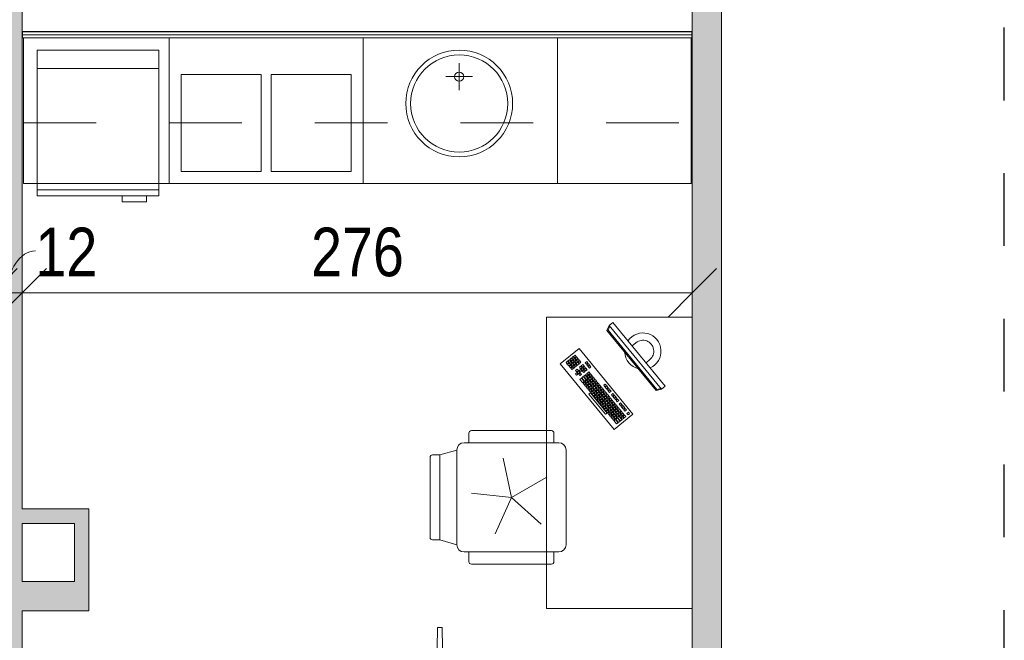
# Model space of a CAD drawing. Header units: centimetres. Extents: x -1631 to 1829, y -257 to 3158.
# Tile 108 of 129: x 8 to 414, y 1989 to 2245. Entities that reach past the tile are written whole.
import ezdxf

# ---------------------------------------------------------------- set-up
doc = ezdxf.new("R2010")
doc.units = ezdxf.units.CM
doc.linetypes.add('Dash', pattern=[60, 30, -30])
for name, color, linetype, lineweight in [('A-ANNO-DIMS', 211, 'Continuous', 13), ('A-ANNO-DIMS-100', 211, 'Continuous', 13), ('A-DETL', 90, 'Continuous', 9), ('A-WALL', 113, 'Continuous', 13), ('A-WALL-FNSH', 113, 'Continuous', 13), ('I-FURN', 30, 'Continuous', 9), ('P-SANR-FIXT', 6, 'Continuous', 9), ('Q-SPCQ', 91, 'Continuous', 9)]:
    doc.layers.add(name, color=color, linetype=linetype, lineweight=lineweight)
doc.layers.add('A-WALL-PATT', color=111, linetype='Continuous', lineweight=13, plot=False)
doc.styles.add('Arial Narrow_5', font='ARIALN.TTF', dxfattribs={"height": 20})
doc.dimstyles.new('Diagonal_1_100__0__wewnętrzne', dxfattribs={"dimscale": 30.48, "dimtxt": 20.468619, "dimasz": 0.656168, "dimexe": 0.164042, "dimexo": 0.0625, "dimgap": 0.032808, "dimtad": 1, "dimdec": 0, "dimdsep": 46, "dimtxsty": 'Arial Narrow_5', "dimblk1": 'OBLIQUE', "dimblk2": 'OBLIQUE', "dimsah": 1, "dimcen": 0.09, "dimazin": 0, "dimtfac": 1, "dimtdec": 4, "dimtix": 1, "dimtmove": 0, "dimatfit": 3, "dimfxl": 0.164042, "dimfxlon": 1, "dimtvp": 1, "dimtolj": 1, "dimtzin": 0, "dimarcsym": 2})
doc.dimstyles.new('Diagonal_1_100__0__wewnętrzne_1', dxfattribs={"dimscale": 30.48, "dimtxt": 20.468619, "dimasz": 0.656168, "dimexe": 0.164042, "dimexo": 0.0625, "dimgap": 0.032808, "dimtad": 1, "dimdec": 0, "dimdsep": 46, "dimtxsty": 'Arial Narrow_5', "dimblk1": 'OBLIQUE', "dimblk2": 'OBLIQUE', "dimsah": 1, "dimcen": 0.09, "dimazin": 0, "dimtfac": 1, "dimtdec": 4, "dimtix": 1, "dimtmove": 1, "dimatfit": 3, "dimfxl": 0.164042, "dimfxlon": 1, "dimtvp": 1, "dimtolj": 1, "dimtzin": 0, "dimarcsym": 2})

# ---------------------------------------------------------------- blocks, each defined once
blk = doc.blocks.new('Blat - Blat-2328142-6_piętro IV __13_80 m_ - stan projektowany')
at = {"layer": 'I-FURN'}
for p, q in [((0, 60), (0, 0)), ((275, 0), (275, 60)), ((0, 0), (275, 0))]:
    blk.add_line(p, q, dxfattribs=at)
blk = doc.blocks.new('Blat - Blat-2328143-6_piętro IV __13_80 m_ - stan projektowany')
at = {"layer": 'I-FURN', "linetype": 'Dash'}
for p, q in [((0, 35), (0, 0)), ((275, 0), (275, 35)), ((0, 0), (275, 0))]:
    blk.add_line(p, q, dxfattribs=at)
blk = doc.blocks.new('Blat - Blat-V5-6_piętro IV __13_80 m_ - stan projektowany')
at = {"layer": 'I-FURN'}
for p, q in [((0, 60), (0, 0)), ((80, 0), (80, 60)), ((0, 0), (80, 0))]:
    blk.add_line(p, q, dxfattribs=at)
blk = doc.blocks.new('Blat - Blat-2328146-6_piętro IV __13_80 m_ - stan projektowany')
at = {"layer": 'I-FURN'}
for p, q in [((0, 60), (0, 0)), ((60, 0), (60, 60)), ((0, 0), (60, 0))]:
    blk.add_line(p, q, dxfattribs=at)
blk = doc.blocks.new('umywalka okrągła d _44cm stal nierdzewna - Type 1-2356171-6_piętro IV __13_80 m_ - stan projektowany')
at = {"layer": 'P-SANR-FIXT'}
for p, q in [((12.5, 21.43), (12.5, 32.43)), ((7, 26.93), (18, 26.93))]:
    blk.add_line(p, q, dxfattribs=at)
for centre, radius in [((12.5, 38), 22), ((12.5, 38), 20), ((12.5, 26.93), 1.9)]:
    blk.add_circle(centre, radius, dxfattribs=at)
blk = doc.blocks.new('zlewozmywak dwukomorowy - Type 1-2356269-6_piętro IV __13_80 m_ - stan projektowany')
at = {"layer": 'P-SANR-FIXT'}
for p, q in [((-27.5, -71), (-27.5, -11)), ((52.5, -11), (52.5, -71)), ((-22.5, -66), (-22.5, -26)), ((-22.5, -26), (10.5, -26)), ((10.5, -26), (10.5, -66)), ((14.5, -66), (14.5, -26)), ((14.5, -26), (47.5, -26)), ((47.5, -26), (47.5, -66)), ((10.5, -66), (-22.5, -66)), ((47.5, -66), (14.5, -66)), ((52.5, -71), (-27.5, -71))]:
    blk.add_line(p, q, dxfattribs=at)
blk = doc.blocks.new('lodówka niska w zabudowie - Type 1-2357183-6_piętro IV __13_80 m_ - stan projektowany')
at = {"layer": 'Q-SPCQ'}
for p, q in [((-12.5, -16), (-12.5, -76)), ((37.5, -16), (-12.5, -16)), ((37.5, -76), (37.5, -16)), ((37.5, -23.5), (-12.5, -23.5)), ((37.5, -73.5), (-12.5, -73.5)), ((-12.5, -76), (37.5, -76)), ((22.5, -78.5), (22.5, -76)), ((32.5, -76), (32.5, -78.5)), ((32.5, -78.5), (22.5, -78.5))]:
    blk.add_line(p, q, dxfattribs=at)
blk = doc.blocks.new('biurko lekarskie 60x120 - biurko lekarskie 60x120-V9-6_piętro IV __13_80 m_ - stan projektowany')
at = {"layer": 'I-FURN'}
for p, q in [((-76.23, 30), (43.77, 30)), ((-76.23, -30), (-76.23, 30)), ((43.77, 30), (43.77, -30)), ((-2.52, 2.15), (24.52, 24.38)), ((24.52, 24.38), (30.87, 16.66)), ((23.52, 20.71), (22.9, 20.21)), ((24.03, 20.1), (23.52, 20.71)), ((24.29, 21.35), (23.67, 20.84)), ((23.67, 20.84), (24.18, 20.22)), ((24.18, 20.22), (24.8, 20.73)), ((24.8, 20.73), (24.29, 21.35)), ((24.93, 20.58), (24.31, 20.07)), ((25.06, 21.99), (24.45, 21.48)), ((24.45, 21.48), (24.95, 20.86)), ((25.43, 19.96), (24.93, 20.58)), ((24.95, 20.86), (25.57, 21.37)), ((25.57, 21.37), (25.06, 21.99)), ((25.7, 21.21), (25.08, 20.7)), ((25.08, 20.7), (25.59, 20.09)), ((25.59, 20.09), (26.21, 20.59)), ((26.21, 20.59), (25.7, 21.21)), ((26.33, 20.44), (25.72, 19.93)), ((26.84, 19.82), (26.33, 20.44)), ((30.87, 16.66), (3.83, -5.57)), ((18.11, 16.27), (16.72, 15.13)), ((18.62, 15.65), (18.11, 16.27)), ((20.29, 16.77), (19.67, 16.26)), ((19.67, 16.26), (20.18, 15.64)), ((20.43, 18.17), (19.81, 17.67)), ((19.81, 17.67), (20.32, 17.05)), ((20.8, 16.15), (20.29, 16.77)), ((20.32, 17.05), (20.94, 17.56)), ((20.94, 17.56), (20.43, 18.17)), ((21.06, 17.4), (20.45, 16.89)), ((20.45, 16.89), (20.95, 16.28)), ((20.95, 16.28), (21.57, 16.78)), ((21.57, 16.78), (21.06, 17.4)), ((21.7, 16.63), (21.08, 16.12)), ((21.84, 18.04), (21.22, 17.53)), ((21.22, 17.53), (21.73, 16.91)), ((22.21, 16.01), (21.7, 16.63)), ((21.73, 16.91), (22.34, 17.42)), ((22.34, 17.42), (21.84, 18.04)), ((22.75, 20.08), (22.13, 19.57)), ((22.13, 19.57), (22.64, 18.95)), ((23.11, 16.49), (22.49, 15.98)), ((22.64, 18.95), (23.25, 19.46)), ((23.25, 19.46), (22.75, 20.08)), ((23.38, 19.31), (22.76, 18.8)), ((22.76, 18.8), (23.27, 18.18)), ((22.9, 20.21), (23.41, 19.59)), ((23.61, 15.87), (23.11, 16.49)), ((23.27, 18.18), (23.89, 18.69)), ((23.89, 18.69), (23.38, 19.31)), ((24.02, 18.53), (23.4, 18.03)), ((23.4, 18.03), (23.91, 17.41)), ((23.41, 19.59), (24.03, 20.1)), ((24.15, 19.94), (23.54, 19.43)), ((23.54, 19.43), (24.04, 18.82)), ((23.91, 17.41), (24.52, 17.92)), ((24.52, 17.92), (24.02, 18.53)), ((24.65, 17.76), (24.03, 17.25)), ((24.03, 17.25), (24.54, 16.64)), ((24.04, 18.82), (24.66, 19.32)), ((24.66, 19.32), (24.15, 19.94)), ((24.79, 19.17), (24.17, 18.66)), ((24.17, 18.66), (24.68, 18.04)), ((24.31, 20.07), (24.82, 19.45)), ((24.54, 16.64), (25.16, 17.14)), ((25.16, 17.14), (24.65, 17.76)), ((25.29, 16.99), (24.67, 16.48)), ((24.67, 16.48), (25.18, 15.86)), ((24.68, 18.04), (25.3, 18.55)), ((25.3, 18.55), (24.79, 19.17)), ((25.42, 18.4), (24.81, 17.89)), ((24.81, 17.89), (25.31, 17.27)), ((24.82, 19.45), (25.43, 19.96)), ((25.56, 19.81), (24.94, 19.3)), ((24.94, 19.3), (25.45, 18.68)), ((25.18, 15.86), (25.79, 16.37)), ((25.79, 16.37), (25.29, 16.99)), ((25.31, 17.27), (25.93, 17.78)), ((25.93, 17.78), (25.42, 18.4)), ((26.06, 17.63), (25.44, 17.12)), ((25.44, 17.12), (25.95, 16.5)), ((25.45, 18.68), (26.07, 19.19)), ((26.07, 19.19), (25.56, 19.81)), ((26.2, 19.03), (25.58, 18.52)), ((25.58, 18.52), (26.09, 17.91)), ((25.72, 19.93), (26.22, 19.31)), ((25.95, 16.5), (26.57, 17.01)), ((26.57, 17.01), (26.06, 17.63)), ((26.09, 17.91), (26.7, 18.41)), ((26.7, 18.41), (26.2, 19.03)), ((26.83, 18.26), (26.21, 17.75)), ((26.21, 17.75), (26.72, 17.13)), ((26.22, 19.31), (26.84, 19.82)), ((26.97, 19.67), (26.35, 19.16)), ((26.35, 19.16), (26.86, 18.54)), ((26.72, 17.13), (27.34, 17.64)), ((27.34, 17.64), (26.83, 18.26)), ((26.86, 18.54), (27.48, 19.05)), ((27.48, 19.05), (26.97, 19.67)), ((27.6, 18.9), (26.99, 18.39)), ((26.99, 18.39), (27.49, 17.77)), ((27.49, 17.77), (28.11, 18.28)), ((28.11, 18.28), (27.6, 18.9)), ((3.73, 5.74), (12.07, 12.6)), ((12.07, 12.6), (12.58, 11.98)), ((13.48, 12.46), (12.86, 11.95)), ((13.99, 11.84), (13.48, 12.46)), ((14.25, 13.09), (13.63, 12.58)), ((13.63, 12.58), (14.14, 11.97)), ((14.14, 11.97), (14.76, 12.48)), ((14.76, 12.48), (14.25, 13.09)), ((14.88, 12.32), (14.27, 11.81)), ((15.02, 13.73), (14.4, 13.22)), ((14.4, 13.22), (14.91, 12.6)), ((15.39, 11.7), (14.88, 12.32)), ((14.91, 12.6), (15.53, 13.11)), ((15.53, 13.11), (15.02, 13.73)), ((15.66, 12.96), (15.04, 12.45)), ((15.04, 12.45), (15.55, 11.83)), ((15.79, 14.36), (15.18, 13.86)), ((15.18, 13.86), (15.68, 13.24)), ((15.55, 11.83), (16.17, 12.34)), ((16.17, 12.34), (15.66, 12.96)), ((16.29, 12.18), (15.67, 11.68)), ((15.68, 13.24), (16.3, 13.75)), ((16.3, 13.75), (15.79, 14.36)), ((16.43, 13.59), (15.81, 13.08)), ((15.81, 13.08), (16.32, 12.46)), ((16.57, 15), (15.95, 14.49)), ((15.95, 14.49), (16.46, 13.87)), ((16.8, 11.57), (16.29, 12.18)), ((16.32, 12.46), (16.94, 12.97)), ((16.94, 12.97), (16.43, 13.59)), ((17.06, 12.82), (16.45, 12.31)), ((16.45, 12.31), (16.96, 11.69)), ((16.46, 13.87), (17.08, 14.38)), ((17.08, 14.38), (16.57, 15)), ((17.2, 14.23), (16.58, 13.72)), ((16.58, 13.72), (17.09, 13.1)), ((16.72, 15.13), (17.23, 14.51)), ((16.96, 11.69), (17.57, 12.2)), ((17.57, 12.2), (17.06, 12.82)), ((17.09, 13.1), (17.71, 13.61)), ((17.71, 13.61), (17.2, 14.23)), ((17.84, 13.45), (17.22, 12.95)), ((17.22, 12.95), (17.73, 12.33)), ((17.23, 14.51), (18.62, 15.65)), ((18.75, 15.5), (17.36, 14.35)), ((17.36, 14.35), (17.86, 13.74)), ((17.73, 12.33), (18.35, 12.84)), ((18.35, 12.84), (17.84, 13.45)), ((18.47, 12.68), (17.85, 12.17)), ((17.85, 12.17), (18.36, 11.56)), ((17.86, 13.74), (19.26, 14.88)), ((19.38, 14.72), (17.99, 13.58)), ((17.99, 13.58), (18.5, 12.96)), ((18.98, 12.06), (18.47, 12.68)), ((18.5, 12.96), (19.89, 14.11)), ((19.24, 13.32), (18.63, 12.81)), ((18.63, 12.81), (19.14, 12.19)), ((19.26, 14.88), (18.75, 15.5)), ((19.14, 12.19), (19.75, 12.7)), ((19.75, 12.7), (19.24, 13.32)), ((19.88, 12.54), (19.26, 12.04)), ((19.89, 14.11), (19.38, 14.72)), ((20.02, 13.95), (19.4, 13.44)), ((19.4, 13.44), (19.91, 12.83)), ((20.39, 11.93), (19.88, 12.54)), ((19.91, 12.83), (20.53, 13.33)), ((20.53, 13.33), (20.02, 13.95)), ((20.65, 13.18), (20.03, 12.67)), ((20.03, 12.67), (20.54, 12.05)), ((20.18, 15.64), (20.8, 16.15)), ((20.54, 12.05), (21.16, 12.56)), ((21.16, 12.56), (20.65, 13.18)), ((21.56, 15.22), (20.94, 14.71)), ((20.94, 14.71), (21.45, 14.1)), ((21.08, 16.12), (21.59, 15.5)), ((21.45, 14.1), (22.07, 14.6)), ((22.07, 14.6), (21.56, 15.22)), ((22.2, 14.45), (21.58, 13.94)), ((21.58, 13.94), (22.09, 13.32)), ((21.59, 15.5), (22.21, 16.01)), ((22.33, 15.86), (21.72, 15.35)), ((21.72, 15.35), (22.22, 14.73)), ((22.09, 13.32), (22.71, 13.83)), ((22.71, 13.83), (22.2, 14.45)), ((22.22, 14.73), (22.84, 15.24)), ((22.84, 15.24), (22.33, 15.86)), ((22.97, 15.08), (22.35, 14.58)), ((22.35, 14.58), (22.86, 13.96)), ((22.49, 15.98), (23, 15.37)), ((23.39, 12.84), (22.77, 12.33)), ((22.77, 12.33), (23.28, 11.72)), ((22.86, 13.96), (23.48, 14.47)), ((23.48, 14.47), (22.97, 15.08)), ((23, 15.37), (23.61, 15.87)), ((23.74, 15.72), (23.12, 15.21)), ((23.12, 15.21), (23.63, 14.59)), ((23.28, 11.72), (23.9, 12.22)), ((23.9, 12.22), (23.39, 12.84)), ((24.16, 13.48), (23.54, 12.97)), ((23.54, 12.97), (24.05, 12.35)), ((23.63, 14.59), (24.25, 15.1)), ((24.25, 15.1), (23.74, 15.72)), ((24.05, 12.35), (24.67, 12.86)), ((24.67, 12.86), (24.16, 13.48)), ((24.93, 14.11), (24.32, 13.6)), ((24.32, 13.6), (24.83, 12.99)), ((24.83, 12.99), (25.44, 13.49)), ((25.44, 13.49), (24.93, 14.11)), ((12.58, 11.98), (4.24, 5.12)), ((8.84, 8.65), (8.23, 8.14)), ((8.23, 8.14), (8.73, 7.52)), ((9.35, 8.03), (8.84, 8.65)), ((9.62, 9.28), (9, 8.77)), ((9, 8.77), (9.51, 8.16)), ((9.51, 8.16), (10.12, 8.66)), ((10.12, 8.66), (9.62, 9.28)), ((10.25, 8.51), (9.63, 8)), ((10.39, 9.92), (9.77, 9.41)), ((9.77, 9.41), (10.28, 8.79)), ((10.76, 7.89), (10.25, 8.51)), ((10.28, 8.79), (10.9, 9.3)), ((10.9, 9.3), (10.39, 9.92)), ((11.02, 9.15), (10.41, 8.64)), ((10.41, 8.64), (10.91, 8.02)), ((11.16, 10.55), (10.54, 10.04)), ((10.54, 10.04), (11.05, 9.43)), ((10.91, 8.02), (11.53, 8.53)), ((11.53, 8.53), (11.02, 9.15)), ((11.66, 8.37), (11.04, 7.86)), ((11.05, 9.43), (11.67, 9.93)), ((11.67, 9.93), (11.16, 10.55)), ((11.8, 9.78), (11.18, 9.27)), ((11.18, 9.27), (11.69, 8.65)), ((11.93, 11.19), (11.31, 10.68)), ((11.31, 10.68), (11.82, 10.06)), ((12.17, 7.75), (11.66, 8.37)), ((11.69, 8.65), (12.3, 9.16)), ((12.3, 9.16), (11.8, 9.78)), ((12.43, 9.01), (11.81, 8.5)), ((11.81, 8.5), (12.32, 7.88)), ((11.82, 10.06), (12.44, 10.57)), ((12.44, 10.57), (11.93, 11.19)), ((12.57, 10.42), (11.95, 9.91)), ((11.95, 9.91), (12.46, 9.29)), ((12.71, 11.82), (12.09, 11.31)), ((12.09, 11.31), (12.6, 10.7)), ((12.32, 7.88), (12.94, 8.39)), ((12.94, 8.39), (12.43, 9.01)), ((13.07, 8.24), (12.45, 7.73)), ((12.46, 9.29), (13.08, 9.8)), ((13.08, 9.8), (12.57, 10.42)), ((13.2, 9.64), (12.58, 9.13)), ((12.58, 9.13), (13.09, 8.52)), ((12.6, 10.7), (13.21, 11.2)), ((13.21, 11.2), (12.71, 11.82)), ((13.34, 11.05), (12.72, 10.54)), ((12.72, 10.54), (13.23, 9.92)), ((12.86, 11.95), (13.37, 11.33)), ((13.57, 7.62), (13.07, 8.24)), ((13.09, 8.52), (13.71, 9.02)), ((13.71, 9.02), (13.2, 9.64)), ((13.84, 8.87), (13.22, 8.36)), ((13.22, 8.36), (13.73, 7.74)), ((13.23, 9.92), (13.85, 10.43)), ((13.85, 10.43), (13.34, 11.05)), ((13.98, 10.28), (13.36, 9.77)), ((13.36, 9.77), (13.87, 9.15)), ((13.37, 11.33), (13.99, 11.84)), ((14.11, 11.69), (13.49, 11.18)), ((13.49, 11.18), (14, 10.56)), ((13.73, 7.74), (14.35, 8.25)), ((14.35, 8.25), (13.84, 8.87)), ((13.87, 9.15), (14.48, 9.66)), ((14.48, 9.66), (13.98, 10.28)), ((14.61, 9.51), (13.99, 9)), ((13.99, 9), (14.5, 8.38)), ((14, 10.56), (14.62, 11.07)), ((14.62, 11.07), (14.11, 11.69)), ((14.75, 10.91), (14.13, 10.41)), ((14.13, 10.41), (14.64, 9.79)), ((14.27, 11.81), (14.78, 11.19)), ((14.5, 8.38), (15.12, 8.89)), ((15.12, 8.89), (14.61, 9.51)), ((15.25, 8.73), (14.63, 8.23)), ((14.63, 8.23), (15.14, 7.61)), ((14.64, 9.79), (15.26, 10.3)), ((15.26, 10.3), (14.75, 10.91)), ((15.38, 10.14), (14.76, 9.63)), ((14.76, 9.63), (15.27, 9.01)), ((14.78, 11.19), (15.39, 11.7)), ((15.52, 11.55), (14.9, 11.04)), ((14.9, 11.04), (15.41, 10.42)), ((15.14, 7.61), (15.75, 8.12)), ((15.75, 8.12), (15.25, 8.73)), ((15.27, 9.01), (15.89, 9.52)), ((15.89, 9.52), (15.38, 10.14)), ((16.02, 9.37), (15.4, 8.86)), ((15.4, 8.86), (15.91, 8.24)), ((15.41, 10.42), (16.03, 10.93)), ((16.03, 10.93), (15.52, 11.55)), ((16.16, 10.78), (15.54, 10.27)), ((15.54, 10.27), (16.05, 9.65)), ((15.67, 11.68), (16.18, 11.06)), ((15.91, 8.24), (16.53, 8.75)), ((16.53, 8.75), (16.02, 9.37)), ((16.05, 9.65), (16.66, 10.16)), ((16.66, 10.16), (16.16, 10.78)), ((16.79, 10), (16.17, 9.5)), ((16.17, 9.5), (16.68, 8.88)), ((16.18, 11.06), (16.8, 11.57)), ((16.93, 11.41), (16.31, 10.9)), ((16.31, 10.9), (16.82, 10.29)), ((16.68, 8.88), (17.3, 9.39)), ((17.3, 9.39), (16.79, 10)), ((16.82, 10.29), (17.44, 10.79)), ((17.44, 10.79), (16.93, 11.41)), ((17.56, 10.64), (16.94, 10.13)), ((16.94, 10.13), (17.45, 9.51)), ((17.7, 12.05), (17.08, 11.54)), ((17.08, 11.54), (17.59, 10.92)), ((17.45, 9.51), (18.07, 10.02)), ((18.07, 10.02), (17.56, 10.64)), ((17.59, 10.92), (18.21, 11.43)), ((18.21, 11.43), (17.7, 12.05)), ((18.34, 11.27), (17.72, 10.77)), ((17.72, 10.77), (18.23, 10.15)), ((18.23, 10.15), (18.84, 10.66)), ((18.84, 10.66), (18.34, 11.27)), ((18.36, 11.56), (18.98, 12.06)), ((19.11, 11.91), (18.49, 11.4)), ((18.49, 11.4), (19, 10.78)), ((19, 10.78), (19.62, 11.29)), ((19.62, 11.29), (19.11, 11.91)), ((19.26, 12.04), (19.77, 11.42)), ((19.77, 11.42), (20.39, 11.93)), ((3.44, 4.2), (2.82, 3.69)), ((3.94, 3.58), (3.44, 4.2)), ((4.21, 4.84), (3.59, 4.33)), ((3.59, 4.33), (4.1, 3.71)), ((4.24, 5.12), (3.73, 5.74)), ((4.1, 3.71), (4.72, 4.22)), ((4.72, 4.22), (4.21, 4.84)), ((4.84, 4.06), (4.23, 3.56)), ((4.98, 5.47), (4.36, 4.96)), ((4.36, 4.96), (4.87, 4.35)), ((5.35, 3.45), (4.84, 4.06)), ((4.87, 4.35), (5.49, 4.85)), ((5.49, 4.85), (4.98, 5.47)), ((5.62, 4.7), (5, 4.19)), ((5, 4.19), (5.51, 3.57)), ((5.75, 6.11), (5.14, 5.6)), ((5.14, 5.6), (5.64, 4.98)), ((5.51, 3.57), (6.12, 4.08)), ((6.12, 4.08), (5.62, 4.7)), ((5.64, 4.98), (6.26, 5.49)), ((6.26, 5.49), (5.75, 6.11)), ((6.39, 5.33), (5.77, 4.83)), ((5.77, 4.83), (6.28, 4.21)), ((5.91, 6.23), (6.53, 6.74)), ((6.42, 5.62), (5.91, 6.23)), ((6.28, 4.21), (6.9, 4.72)), ((6.9, 4.72), (6.39, 5.33)), ((7.02, 4.56), (6.41, 4.05)), ((7.03, 6.12), (6.42, 5.62)), ((6.53, 6.74), (7.03, 6.12)), ((6.54, 5.46), (7.16, 5.97)), ((7.05, 4.84), (6.54, 5.46)), ((7.3, 7.38), (6.68, 6.87)), ((6.68, 6.87), (7.19, 6.25)), ((7.53, 3.94), (7.02, 4.56)), ((7.67, 5.35), (7.05, 4.84)), ((7.16, 5.97), (7.67, 5.35)), ((7.18, 4.69), (7.8, 5.2)), ((7.69, 4.07), (7.18, 4.69)), ((7.19, 6.25), (7.81, 6.76)), ((7.81, 6.76), (7.3, 7.38)), ((7.93, 6.6), (7.32, 6.1)), ((7.32, 6.1), (7.82, 5.48)), ((8.07, 8.01), (7.45, 7.5)), ((7.45, 7.5), (7.96, 6.89)), ((8.3, 4.58), (7.69, 4.07)), ((7.8, 5.2), (8.3, 4.58)), ((7.81, 3.92), (8.43, 4.42)), ((7.82, 5.48), (8.44, 5.99)), ((8.44, 5.99), (7.93, 6.6)), ((8.57, 5.83), (7.95, 5.32)), ((7.95, 5.32), (8.46, 4.71)), ((7.96, 6.89), (8.58, 7.39)), ((9.21, 6.62), (8.07, 8.01)), ((8.71, 7.24), (8.09, 6.73)), ((8.09, 6.73), (8.6, 6.11)), ((8.43, 4.42), (8.94, 3.81)), ((8.46, 4.71), (9.08, 5.21)), ((9.08, 5.21), (8.57, 5.83)), ((9.2, 5.06), (8.59, 4.55)), ((8.59, 4.55), (9.09, 3.93)), ((8.6, 6.11), (9.21, 6.62)), ((9.34, 6.47), (8.72, 5.96)), ((8.72, 5.96), (9.23, 5.34)), ((8.73, 7.52), (9.35, 8.03)), ((9.48, 7.87), (8.86, 7.37)), ((8.86, 7.37), (9.37, 6.75)), ((9.09, 3.93), (9.71, 4.44)), ((9.71, 4.44), (9.2, 5.06)), ((9.84, 4.29), (9.22, 3.78)), ((9.23, 5.34), (9.85, 5.85)), ((9.85, 5.85), (9.34, 6.47)), ((9.98, 5.69), (9.36, 5.19)), ((9.36, 5.19), (9.87, 4.57)), ((9.37, 6.75), (9.99, 7.26)), ((9.99, 7.26), (9.48, 7.87)), ((10.11, 7.1), (9.5, 6.59)), ((9.5, 6.59), (10, 5.98)), ((9.63, 8), (10.14, 7.38)), ((10.35, 3.67), (9.84, 4.29)), ((9.87, 4.57), (10.48, 5.08)), ((10.48, 5.08), (9.98, 5.69)), ((10.61, 4.92), (9.99, 4.41)), ((9.99, 4.41), (10.5, 3.8)), ((10, 5.98), (10.62, 6.48)), ((10.62, 6.48), (10.11, 7.1)), ((10.75, 6.33), (10.13, 5.82)), ((10.13, 5.82), (10.64, 5.2)), ((10.14, 7.38), (10.76, 7.89)), ((10.89, 7.74), (10.27, 7.23)), ((10.27, 7.23), (10.78, 6.61)), ((10.5, 3.8), (11.12, 4.3)), ((11.12, 4.3), (10.61, 4.92)), ((10.64, 5.2), (11.26, 5.71)), ((11.26, 5.71), (10.75, 6.33)), ((11.38, 5.56), (10.77, 5.05)), ((10.77, 5.05), (11.27, 4.43)), ((10.78, 6.61), (11.39, 7.12)), ((11.39, 7.12), (10.89, 7.74)), ((11.52, 6.97), (10.9, 6.46)), ((10.9, 6.46), (11.41, 5.84)), ((11.04, 7.86), (11.55, 7.25)), ((11.27, 4.43), (11.89, 4.94)), ((11.89, 4.94), (11.38, 5.56)), ((11.41, 5.84), (12.03, 6.35)), ((12.03, 6.35), (11.52, 6.97)), ((12.16, 6.19), (11.54, 5.68)), ((11.54, 5.68), (12.05, 5.07)), ((11.55, 7.25), (12.17, 7.75)), ((12.29, 7.6), (11.68, 7.09)), ((11.68, 7.09), (12.18, 6.47)), ((12.05, 5.07), (12.66, 5.57)), ((12.66, 5.57), (12.16, 6.19)), ((12.18, 6.47), (12.8, 6.98)), ((12.8, 6.98), (12.29, 7.6)), ((12.93, 6.83), (12.31, 6.32)), ((12.31, 6.32), (12.82, 5.7)), ((12.45, 7.73), (12.96, 7.11)), ((13.35, 4.58), (12.73, 4.08)), ((12.73, 4.08), (13.24, 3.46)), ((12.82, 5.7), (13.44, 6.21)), ((13.44, 6.21), (12.93, 6.83)), ((12.96, 7.11), (13.57, 7.62)), ((13.7, 7.46), (13.08, 6.95)), ((13.08, 6.95), (13.59, 6.34)), ((13.86, 3.97), (13.35, 4.58)), ((14.12, 5.22), (13.5, 4.71)), ((13.5, 4.71), (14.01, 4.09)), ((13.54, -15.18), (38.3, 5.18)), ((13.59, 6.34), (14.21, 6.85)), ((14.21, 6.85), (13.7, 7.46)), ((14.47, 8.1), (13.86, 7.59)), ((13.86, 7.59), (14.36, 6.97)), ((13.99, -15.33), (38.36, 4.71)), ((14.01, 4.09), (14.63, 4.6)), ((14.06, -17.34), (40.32, 4.25)), ((14.63, 4.6), (14.12, 5.22)), ((14.89, 5.85), (14.28, 5.35)), ((14.28, 5.35), (14.78, 4.73)), ((14.36, 6.97), (14.98, 7.48)), ((14.98, 7.48), (14.47, 8.1)), ((14.78, 4.73), (15.4, 5.24)), ((15.4, 5.24), (14.89, 5.85)), ((15.67, 6.49), (15.05, 5.98)), ((15.05, 5.98), (15.56, 5.36)), ((15.56, 5.36), (16.17, 5.87)), ((16.17, 5.87), (15.67, 6.49)), ((38.3, 5.18), (40.32, 4.25)), ((38.36, 4.71), (39.99, 3.98)), ((40.32, 4.25), (41.59, 2.71)), ((3.83, -5.57), (-2.52, 2.15)), ((1.12, 2.3), (-0.27, 1.15)), ((-0.27, 1.15), (0.24, 0.53)), ((0.24, 0.53), (1.63, 1.68)), ((1.75, 1.52), (0.36, 0.38)), ((0.36, 0.38), (0.87, -0.24)), ((0.87, -0.24), (2.26, 0.91)), ((2.39, 0.75), (1, -0.39)), ((1.63, 1.68), (1.12, 2.3)), ((1.89, 2.93), (1.27, 2.42)), ((1.27, 2.42), (1.78, 1.8)), ((1.51, -1.01), (2.9, 0.13)), ((2.26, 0.91), (1.75, 1.52)), ((1.78, 1.8), (2.4, 2.31)), ((2.4, 2.31), (1.89, 2.93)), ((2.53, 2.16), (1.91, 1.65)), ((1.91, 1.65), (2.42, 1.03)), ((2.66, 3.57), (2.05, 3.06)), ((2.05, 3.06), (2.55, 2.44)), ((2.9, 0.13), (2.39, 0.75)), ((2.42, 1.03), (3.03, 1.54)), ((3.03, 1.54), (2.53, 2.16)), ((3.16, 1.39), (2.54, 0.88)), ((2.54, 0.88), (3.05, 0.26)), ((2.55, 2.44), (3.17, 2.95)), ((3.17, 2.95), (2.66, 3.57)), ((3.3, 2.79), (2.68, 2.29)), ((2.68, 2.29), (3.19, 1.67)), ((2.82, 3.69), (3.33, 3.08)), ((3.05, 0.26), (3.67, 0.77)), ((3.67, 0.77), (3.16, 1.39)), ((3.8, 0.61), (3.18, 0.11)), ((3.18, 0.11), (3.69, -0.51)), ((3.19, 1.67), (3.81, 2.18)), ((3.81, 2.18), (3.3, 2.79)), ((3.93, 2.02), (3.32, 1.51)), ((3.32, 1.51), (3.82, 0.9)), ((3.33, 3.08), (3.94, 3.58)), ((4.07, 3.43), (3.45, 2.92)), ((3.45, 2.92), (3.96, 2.3)), ((4.31, 0), (3.8, 0.61)), ((3.82, 0.9), (4.44, 1.4)), ((4.44, 1.4), (3.93, 2.02)), ((4.57, 1.25), (3.95, 0.74)), ((3.95, 0.74), (4.46, 0.12)), ((3.96, 2.3), (4.58, 2.81)), ((4.58, 2.81), (4.07, 3.43)), ((4.71, 2.66), (4.09, 2.15)), ((4.09, 2.15), (4.6, 1.53)), ((4.23, 3.56), (4.73, 2.94)), ((4.46, 0.12), (5.08, 0.63)), ((5.08, 0.63), (4.57, 1.25)), ((5.2, 0.48), (4.59, -0.03)), ((4.6, 1.53), (5.21, 2.04)), ((5.21, 2.04), (4.71, 2.66)), ((5.34, 1.88), (4.72, 1.38)), ((4.72, 1.38), (5.23, 0.76)), ((4.73, 2.94), (5.35, 3.45)), ((5.48, 3.29), (4.86, 2.78)), ((4.86, 2.78), (5.37, 2.17)), ((5.71, -0.14), (5.2, 0.48)), ((5.23, 0.76), (5.85, 1.27)), ((5.85, 1.27), (5.34, 1.88)), ((5.98, 1.11), (5.36, 0.6)), ((5.36, 0.6), (5.87, -0.01)), ((5.37, 2.17), (5.99, 2.67)), ((5.99, 2.67), (5.48, 3.29)), ((6.11, 2.52), (5.5, 2.01)), ((5.5, 2.01), (6, 1.39)), ((6.25, 3.93), (5.63, 3.42)), ((5.63, 3.42), (6.14, 2.8)), ((5.87, -0.01), (6.48, 0.49)), ((6.48, 0.49), (5.98, 1.11)), ((6, 1.39), (6.62, 1.9)), ((6.62, 1.9), (6.11, 2.52)), ((6.75, 1.75), (6.13, 1.24)), ((6.13, 1.24), (6.64, 0.62)), ((6.14, 2.8), (6.76, 3.31)), ((6.76, 3.31), (6.25, 3.93)), ((6.89, 3.15), (6.27, 2.65)), ((6.27, 2.65), (6.78, 2.03)), ((6.41, 4.05), (6.91, 3.44)), ((6.64, 0.62), (7.26, 1.13)), ((7.26, 1.13), (6.75, 1.75)), ((6.78, 2.03), (7.39, 2.54)), ((7.39, 2.54), (6.89, 3.15)), ((7.52, 2.38), (6.9, 1.87)), ((6.9, 1.87), (7.41, 1.26)), ((6.91, 3.44), (7.53, 3.94)), ((7.66, 3.79), (7.04, 3.28)), ((7.04, 3.28), (7.55, 2.66)), ((7.94, 0.14), (7.32, -0.37)), ((7.41, 1.26), (8.03, 1.76)), ((8.03, 1.76), (7.52, 2.38)), ((7.55, 2.66), (8.17, 3.17)), ((8.17, 3.17), (7.66, 3.79)), ((8.29, 3.02), (7.68, 2.51)), ((7.68, 2.51), (8.18, 1.89)), ((8.32, 3.3), (7.81, 3.92)), ((8.45, -0.48), (7.94, 0.14)), ((8.18, 1.89), (8.8, 2.4)), ((8.8, 2.4), (8.29, 3.02)), ((8.94, 3.81), (8.32, 3.3)), ((8.45, 3.14), (9.07, 3.65)), ((8.96, 2.53), (8.45, 3.14)), ((9.49, 1.41), (8.87, 0.9)), ((8.87, 0.9), (9.38, 0.28)), ((9.57, 3.03), (8.96, 2.53)), ((9.07, 3.65), (9.57, 3.03)), ((9.22, 3.78), (9.73, 3.16)), ((9.38, 0.28), (10, 0.79)), ((10, 0.79), (9.49, 1.41)), ((9.64, 1.54), (10.26, 2.04)), ((10.15, 0.92), (9.64, 1.54)), ((9.73, 3.16), (10.35, 3.67)), ((10.77, 1.43), (10.15, 0.92)), ((10.26, 2.04), (10.77, 1.43)), ((11.03, 2.68), (10.41, 2.17)), ((10.41, 2.17), (10.92, 1.55)), ((10.92, 1.55), (11.54, 2.06)), ((11.54, 2.06), (11.03, 2.68)), ((11.8, 3.31), (11.19, 2.81)), ((11.19, 2.81), (11.69, 2.19)), ((11.69, 2.19), (12.31, 2.7)), ((12.31, 2.7), (11.8, 3.31)), ((13.24, 3.46), (13.86, 3.97)), ((41.59, 2.71), (15.33, -18.89)), ((1, -0.39), (1.51, -1.01)), ((2.25, -0.66), (1.63, -1.16)), ((1.63, -1.16), (2.14, -1.78)), ((2.14, -1.78), (2.76, -1.27)), ((2.76, -1.27), (2.25, -0.66)), ((2.89, -1.43), (2.27, -1.94)), ((2.27, -1.94), (2.78, -2.56)), ((3.02, -0.02), (2.41, -0.53)), ((2.41, -0.53), (2.91, -1.15)), ((2.78, -2.56), (3.4, -2.05)), ((3.4, -2.05), (2.89, -1.43)), ((2.91, -1.15), (3.53, -0.64)), ((3.53, -0.64), (3.02, -0.02)), ((3.66, -0.79), (3.04, -1.3)), ((3.04, -1.3), (3.55, -1.92)), ((4.08, -3.04), (3.46, -3.55)), ((3.46, -3.55), (3.97, -4.16)), ((3.55, -1.92), (4.17, -1.41)), ((4.17, -1.41), (3.66, -0.79)), ((3.69, -0.51), (4.31, 0)), ((4.43, -0.16), (3.81, -0.67)), ((3.81, -0.67), (4.32, -1.28)), ((3.97, -4.16), (4.59, -3.66)), ((4.59, -3.66), (4.08, -3.04)), ((4.32, -1.28), (4.94, -0.78)), ((4.94, -0.78), (4.43, -0.16)), ((4.59, -0.03), (5.09, -0.65)), ((5.63, -1.77), (5.01, -2.28)), ((5.01, -2.28), (5.52, -2.89)), ((5.09, -0.65), (5.71, -0.14)), ((5.52, -2.89), (6.13, -2.38)), ((6.13, -2.38), (5.63, -1.77)), ((6.4, -1.13), (5.78, -1.64)), ((5.78, -1.64), (6.29, -2.26)), ((6.29, -2.26), (6.91, -1.75)), ((6.91, -1.75), (6.4, -1.13)), ((7.17, -0.5), (6.55, -1)), ((6.55, -1), (7.06, -1.62)), ((7.06, -1.62), (7.68, -1.11)), ((7.68, -1.11), (7.17, -0.5)), ((7.32, -0.37), (7.83, -0.99)), ((7.83, -0.99), (8.45, -0.48)), ((33.21, -6.78), (31.94, -5.23)), ((26.25, -12.49), (24.98, -10.95)), ((14.06, -17.34), (13.54, -15.18)), ((14.39, -17.07), (13.99, -15.33)), ((15.33, -18.89), (14.06, -17.34))]:
    blk.add_line(p, q, dxfattribs=at)
for radius, start, end in [(7.5, 92.5607, 166.3005), (7.5, 203.9646, 54.8966), (4.5, 219.4306, 39.4306)]:
    blk.add_arc((29.73, -9.63), radius, start, end, dxfattribs=at)
blk = doc.blocks.new('krzesło obrotowe - krzesło obrotowe-1270918-6_piętro IV __13_80 m_ - stan projektowany')
at = {"layer": 'I-FURN'}
for p, q in [((-17.5, 22.5), (-17.5, 26.5)), ((-16.5, 27.5), (16.5, 27.5)), ((17.5, 22.5), (17.5, 26.5)), ((-19.5, 22.5), (19.5, 22.5)), ((-33.5, -16.5), (-33.5, 16.5)), ((-29.5, 17.5), (-32.5, 17.5)), ((-22.5, 19.5), (-29.5, 17.5)), ((-29.5, -17.5), (-29.5, 17.5)), ((-22.5, -19.5), (-22.5, 19.5)), ((22.5, 19.5), (22.5, -19.5)), ((-3.43, 16.14), (0, 0)), ((0, 0), (14.29, 8.25)), ((0, 0), (-16.41, 1.72)), ((-6.71, -15.07), (0, 0)), ((0, 0), (12.26, -11.04)), ((-32.5, -17.5), (-29.5, -17.5)), ((-29.5, -17.5), (-22.5, -19.5)), ((19.5, -22.5), (-19.5, -22.5)), ((-17.5, -22.5), (-17.5, -26.5)), ((17.5, -22.5), (17.5, -26.5)), ((16.5, -27.5), (-16.5, -27.5))]:
    blk.add_line(p, q, dxfattribs=at)
for centre, radius, start, end in [((-16.5, 26.5), 1, 90, 180), ((16.5, 26.5), 1, 0, 90), ((-19.5, 19.5), 3, 90, 180), ((19.5, 19.5), 3, 360, 90), ((-32.5, 16.5), 1, 90, 180), ((-32.5, -16.5), 1, 180, 270), ((-19.5, -19.5), 3, 180, 270), ((19.5, -19.5), 3, 270, 0), ((-16.5, -26.5), 1, 180, 270), ((16.5, -26.5), 1, 270, 0)]:
    blk.add_arc(centre, radius, start, end, dxfattribs=at)
blk = doc.blocks.new('stołek obrotowy WG-03 śr_32cm - stołek obrotowy WG-03 śr_32cm-850736-6_piętro IV __13_80 m_ - stan projektowany')
at = {"layer": 'Q-SPCQ'}
for p, q in [((-1, 26.05), (-1.11, 17.46)), ((1, 26.05), (-1, 26.05)), ((1.11, 17.46), (1, 26.05)), ((-24.46, 9), (-25.08, 7.1)), ((-16.27, 6.45), (-24.46, 9)), ((24.46, 9), (16.27, 6.45)), ((25.08, 7.1), (24.46, 9)), ((-25.08, 7.1), (-16.95, 4.34)), ((16.95, 4.34), (25.08, 7.1)), ((-11.16, -13.48), (-16.12, -20.48)), ((-14.5, -21.66), (-9.37, -14.78)), ((9.37, -14.78), (14.5, -21.66)), ((16.12, -20.48), (11.16, -13.48)), ((-16.12, -20.48), (-14.5, -21.66)), ((14.5, -21.66), (16.12, -20.48))]:
    blk.add_line(p, q, dxfattribs=at)
blk.add_circle((0, 0), 17.5, dxfattribs=at)
blk = doc.blocks.new('DIMBLOCK114-6_piętro IV __13_80 m_ - stan projektowany')
at = {"layer": 'A-ANNO-DIMS-100', "transparency": 16777216}
for p, q in [((9.38, 2132.33), (19.38, 2142.33)), ((285.38, 2132.33), (295.38, 2142.33)), ((9.38, 2127.33), (9.38, 2137.33)), ((285.38, 2127.33), (285.38, 2137.33)), ((9.38, 2132.33), (-0.62, 2122.33)), ((285.38, 2132.33), (9.38, 2132.33)), ((9.38, 2132.33), (9.38, 2127.33)), ((285.38, 2132.33), (275.38, 2122.33)), ((285.38, 2132.33), (285.38, 2127.33))]:
    blk.add_line(p, q, dxfattribs=at)
at = {"layer": 'A-ANNO-DIMS-100', "color": 0, "transparency": 16777216, "insert": (128.37, 2159.18), "char_height": 20, "width": 45.6158, "attachment_point": 1, "line_spacing_factor": 0.974696, "style": 'Arial Narrow_5'}
blk.add_mtext('276', dxfattribs=at)
blk = doc.blocks.new('_Oblique')
at = {"color": 0, "linetype": 'ByBlock', "lineweight": -2}
blk.add_line((-0.5, -0.5), (0.5, 0.5), dxfattribs=at)
blk = doc.blocks.new('DIMBLOCK115-6_piętro IV __13_80 m_ - stan projektowany')
at = {"layer": 'A-ANNO-DIMS-100', "transparency": 16777216}
for p, q in [((-2.62, 2132.33), (7.38, 2142.33)), ((9.38, 2132.33), (19.38, 2142.33)), ((-2.62, 2127.33), (-2.62, 2137.33)), ((9.38, 2127.33), (9.38, 2137.33)), ((-2.62, 2132.33), (-12.62, 2122.33)), ((9.38, 2132.33), (-2.62, 2132.33)), ((-2.62, 2132.33), (-2.62, 2127.33)), ((9.38, 2132.33), (-0.62, 2122.33)), ((9.38, 2132.33), (9.38, 2127.33))]:
    blk.add_line(p, q, dxfattribs=at)
blk.add_ellipse((14.86, 2132.33), major_axis=(0, 17.24), ratio=0.665858, start_param=0, end_param=1.570796, dxfattribs=at)
at = {"layer": 'A-ANNO-DIMS-100', "color": 0, "transparency": 16777216, "insert": (14.86, 2159.18), "char_height": 20, "width": 30.4105, "attachment_point": 1, "line_spacing_factor": 0.974696, "style": 'Arial Narrow_5'}
blk.add_mtext('12', dxfattribs=at)

msp = doc.modelspace()

# ---------------------------------------------------------------- hatches: boundary and pattern name
at = {"layer": 'A-WALL-PATT'}
h = msp.add_hatch(color=9, dxfattribs=at)
h.paths.add_polyline_path([(297.38, 1852.33), (297.38, 1880.83), (285.38, 1880.83), (285.38, 1852.33), (287.38, 1852.33), (287.38, 1852.83), (296.88, 1852.83), (296.88, 1852.33)], flags=0)
h.paths.add_polyline_path([(297.38, 1971.83), (297.38, 2310.83), (285.38, 2310.83), (285.38, 1971.83)], flags=0)
h.paths.add_polyline_path([(285.38, 2411.83), (297.38, 2411.83), (297.38, 2683.83), (285.38, 2683.83), (285.38, 2452.33)], flags=0)
h.paths.add_polyline_path([(285.38, 2814.83), (297.38, 2814.83), (297.38, 2824.33), (285.38, 2824.33), (285.38, 2818.87)], flags=0)
for points in [[(9.38, 1871.33), (9.38, 2452.33), (-2.62, 2452.33), (-2.62, 2343.33), (2.38, 2343.33), (2.38, 2313.33), (-2.62, 2313.33), (-2.62, 1871.33), (8.49, 1871.33)], [(30.88, 2037.33), (30.88, 2043.33), (9.38, 2043.33), (9.38, 2037.33)], [(36.88, 2013.33), (36.88, 2043.33), (30.88, 2043.33), (30.88, 2013.33)], [(36.88, 2001.33), (36.88, 2013.33), (9.38, 2013.33), (9.38, 2001.33)]]:
    msp.add_hatch(color=9, dxfattribs=at).paths.add_polyline_path(points, flags=0)

# ---------------------------------------------------------------- linework, layer by layer
at = {"layer": 'A-DETL', "linetype": 'Dash', "lineweight": 25}
msp.add_open_spline([(413.88, 1671.63), (413.88, 2096.66), (413.88, 2119.33), (413.88, 2190.85), (413.88, 2616.83)], degree=3, knots=[0, 0, 0, 0, 5.678351, 11.366988, 11.366988, 11.366988, 11.366988], dxfattribs=at)
at = {"layer": 'A-WALL', "lineweight": 9}
for p, q in [((297.38, 1971.83), (297.38, 2310.83)), ((9.38, 2043.33), (9.38, 2237.33)), ((285.38, 2237.33), (285.38, 1971.83)), ((36.88, 2043.33), (9.38, 2043.33)), ((36.88, 2001.33), (36.88, 2043.33)), ((9.38, 2013.33), (9.38, 2037.33)), ((9.38, 2037.33), (30.88, 2037.33)), ((30.88, 2037.33), (30.88, 2013.33)), ((30.88, 2013.33), (9.38, 2013.33)), ((9.38, 1833.33), (9.38, 2001.33)), ((9.38, 2001.33), (36.88, 2001.33))]:
    msp.add_line(p, q, dxfattribs=at)
at = {"layer": 'A-WALL'}
for p, q in [((9.38, 2256.83), (9.38, 2239.83)), ((285.38, 2239.83), (285.38, 2256.83)), ((285.38, 2238.58), (9.38, 2238.58))]:
    msp.add_line(p, q, dxfattribs=at)
at = {"layer": 'A-WALL', "color": 7, "lineweight": 25}
for p, q in [((9.38, 2239.83), (9.38, 2237.33)), ((285.38, 2239.83), (9.38, 2239.83)), ((285.38, 2237.33), (285.38, 2239.83))]:
    msp.add_line(p, q, dxfattribs=at)
at = {"layer": 'A-WALL-FNSH', "color": 250, "lineweight": 9}
msp.add_line((9.38, 2237.33), (285.38, 2237.33), dxfattribs=at)

# ---------------------------------------------------------------- block references
at = {"layer": 'I-FURN'}
for name, p in [('Blat - Blat-2328142-6_piętro IV __13_80 m_ - stan projektowany', (9.88, 2177.33)), ('Blat - Blat-2328146-6_piętro IV __13_80 m_ - stan projektowany', (9.88, 2177.33)), ('Blat - Blat-V5-6_piętro IV __13_80 m_ - stan projektowany', (149.88, 2177.33)), ('krzesło obrotowe - krzesło obrotowe-1270918-6_piętro IV __13_80 m_ - stan projektowany', (210.88, 2048.06))]:
    msp.add_blockref(name, p, dxfattribs=at)
at = {"layer": 'I-FURN', "linetype": 'Dash'}
msp.add_blockref('Blat - Blat-2328143-6_piętro IV __13_80 m_ - stan projektowany', (9.88, 2202.33), dxfattribs=at)
at = {"layer": 'I-FURN', "rotation": 89.99999999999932}
msp.add_blockref('biurko lekarskie 60x120 - biurko lekarskie 60x120-V9-6_piętro IV __13_80 m_ - stan projektowany', (255.38, 2078.56), dxfattribs=at)
at = {"layer": 'P-SANR-FIXT'}
msp.add_blockref('zlewozmywak dwukomorowy - Type 1-2356269-6_piętro IV __13_80 m_ - stan projektowany', (97.38, 2248.33), dxfattribs=at)
at = {"layer": 'P-SANR-FIXT', "rotation": 180}
msp.add_blockref('umywalka okrągła d _44cm stal nierdzewna - Type 1-2356171-6_piętro IV __13_80 m_ - stan projektowany', (201.88, 2248.33), dxfattribs=at)
at = {"layer": 'Q-SPCQ'}
for name, p in [('lodówka niska w zabudowie - Type 1-2357183-6_piętro IV __13_80 m_ - stan projektowany', (28.13, 2248.33)), ('stołek obrotowy WG-03 śr_32cm - stołek obrotowy WG-03 śr_32cm-850736-6_piętro IV __13_80 m_ - stan projektowany', (181.38, 1968.33))]:
    msp.add_blockref(name, p, dxfattribs=at)

# ---------------------------------------------------------------- dimensions: what is measured, and where the dimension line sits
at = {"layer": 'A-ANNO-DIMS'}
dim = msp.add_linear_dim(base=(-2.62, 2132.33), p1=(9.38, 2127.33), p2=(-2.62, 2127.33), dimstyle='Diagonal_1_100__0__wewnętrzne_1', override={"dimpost": '<>', "dimfxl": 12}, dxfattribs=at)
dim.commit()
dim.dimension.update_dxf_attribs({"geometry": 'DIMBLOCK115-6_piętro IV __13_80 m_ - stan projektowany', "text_midpoint": (30.06, 2145.85), "dimtype": 160, "text_rotation": 360})
dim = msp.add_linear_dim(base=(9.38, 2132.33), p1=(285.38, 2127.33), p2=(9.38, 2127.33), dimstyle='Diagonal_1_100__0__wewnętrzne', override={"dimpost": '<>', "dimfxl": 276}, dxfattribs=at)
dim.commit()
dim.dimension.update_dxf_attribs({"geometry": 'DIMBLOCK114-6_piętro IV __13_80 m_ - stan projektowany', "text_midpoint": (147.38, 2143.55)})

doc.saveas('drawing.dxf')
